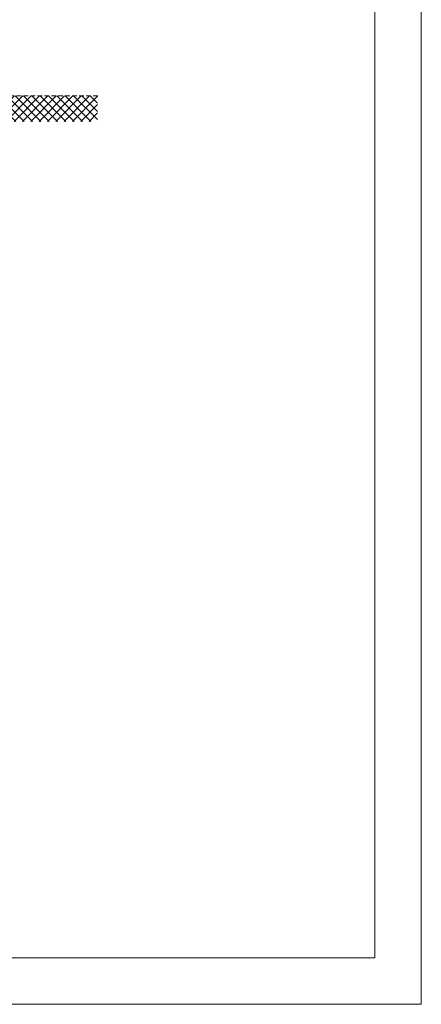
# Model space of a CAD drawing. Header units: metres. Extents: x 179 to 4242, y -694 to 805.
# Tile 20 of 25: x 1534 to 1577, y -302 to -196. Entities that reach past the tile are written whole.
import ezdxf

# ---------------------------------------------------------------- set-up
doc = ezdxf.new("R2010")
doc.units = ezdxf.units.M
doc.header["$LTSCALE"] = 2
doc.linetypes.add('DASHED2', pattern=[0.375, 0.25, -0.125])
for name, color, linetype, lineweight in [('IS_teren istn', 70, 'DASHED2', 0), ('Linie_tabeli', 7, 'Continuous', 0), ('SZ_opis_w', 7, 'Continuous', 0), ('warstwa_nr_0', 8, 'Continuous', 0)]:
    doc.layers.add(name, color=color, linetype=linetype, lineweight=lineweight)

msp = doc.modelspace()

# ---------------------------------------------------------------- hatches: boundary and pattern name
at = {"layer": 'SZ_opis_w'}
h = msp.add_hatch(dxfattribs=at)
h.set_pattern_fill('ANSI37', color=256, scale=0.2, style=0)
h.set_pattern_definition([(45, (-13135562.83668336, -11143933.94659416), (-0.4490128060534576, 0.4490128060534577), []), (135, (-13135562.83668336, -11143933.94659416), (-0.4490128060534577, -0.4490128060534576), [])])
h.paths.add_polyline_path([(1510.293748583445, -204.3914177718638), (1500.019955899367, -204.3914177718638), (1500.019955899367, -207.139762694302), (1510.29226138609, -207.139762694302)])
h.paths.add_polyline_path([(1532.786096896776, -204.3914177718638), (1510.293748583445, -204.3914177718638), (1510.29226138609, -207.139762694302), (1532.784609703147, -207.139762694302)])
h.paths.add_polyline_path([(1541.955677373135, -207.139762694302), (1541.955677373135, -204.3914177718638), (1532.786096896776, -204.3914177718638), (1532.784609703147, -207.139762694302)])

# ---------------------------------------------------------------- linework, layer by layer
at = {"layer": 'IS_teren istn', "color": 252}
msp.add_line((1542.003335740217, -204.3914177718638), (1500.019955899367, -204.3914177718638), dxfattribs=at)
at = {"layer": 'Linie_tabeli'}
msp.add_lwpolyline([(521.2987226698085, -297), (1571.786622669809, -297), (1571.786622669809, -10), (521.2987226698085, -10)], close=True, dxfattribs=at)
at = {"layer": 'warstwa_nr_0'}
msp.add_lwpolyline([(496.2987226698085, -302), (1576.786622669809, -302), (1576.786622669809, -5), (496.2987226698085, -5)], close=True, dxfattribs=at)

doc.saveas('drawing.dxf')
